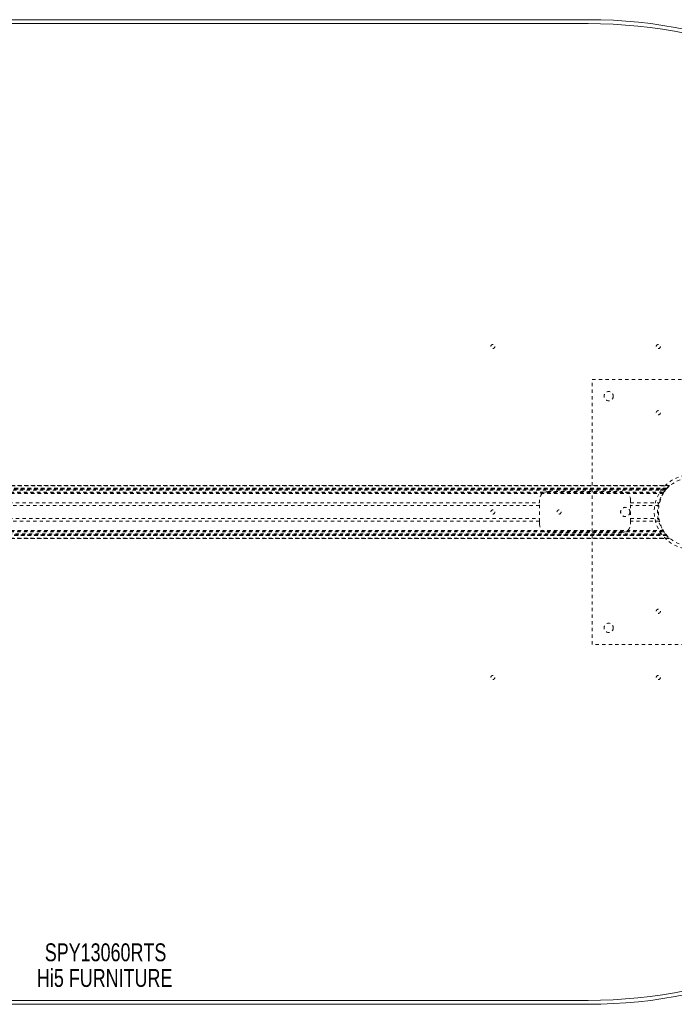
# Model space of a CAD drawing. Header units: inches. Extents: x 3.7 to 63.2, y 15.3 to 45.
# Tile 3 of 5: x 31.1 to 50.9, y 15.3 to 45. Entities that reach past the tile are written whole.
import ezdxf

# ---------------------------------------------------------------- set-up
doc = ezdxf.new("R2010")
doc.units = ezdxf.units.IN
doc.header["$MEASUREMENT"] = 0
doc.linetypes.add('SLD-Dashed', pattern=[0.075, 0.05, -0.025])
doc.linetypes.add('SLD-Solid', pattern=[0])
doc.layers.add('HI5-SYMBOLTEXT', color=5, linetype='SLD-Solid')
doc.styles.add('SLDTEXTSTYLE0', font='TXT', dxfattribs={"width": 0.75})

# ---------------------------------------------------------------- blocks, each defined once
blk = doc.blocks.new('SW_NOTE_0')
at = {"layer": 'HI5-SYMBOLTEXT', "color": 0, "char_height": 0.54, "attachment_point": 1, "style": 'SLDTEXTSTYLE0'}
for s, insert in [('SPY13060RTS', (0, 0.696)), ('Hi5 FURNITURE', (-0.237, -0.08))]:
    blk.add_mtext(s, dxfattribs=dict(at, insert=insert))

msp = doc.modelspace()

# ---------------------------------------------------------------- linework, layer by layer
at = {"color": 7, "linetype": 'SLD-Solid', "lineweight": 15}
for p, q in [((18.563, 45.029), (48.313, 45.029)), ((18.563, 44.911), (48.313, 44.911)), ((48.313, 44.911), (18.563, 44.911)), ((48.313, 15.397), (18.563, 15.397)), ((18.563, 15.397), (48.313, 15.397)), ((48.313, 15.279), (18.563, 15.279))]:
    msp.add_line(p, q, dxfattribs=at)
at = {"color": 7, "linetype": 'SLD-Dashed', "lineweight": 0}
for p, q in [((48.438, 34.154), (54.438, 34.154)), ((48.438, 26.154), (48.438, 34.154)), ((50.778, 30.959), (16.097, 30.959)), ((16.098, 30.959), (50.777, 30.959)), ((50.776, 30.959), (16.099, 30.959)), ((16.111, 30.947), (50.765, 30.947)), ((16.181, 30.869), (50.694, 30.869)), ((50.694, 30.869), (16.181, 30.869)), ((50.69, 30.864), (16.185, 30.864)), ((16.188, 30.86), (50.687, 30.86)), ((50.687, 30.86), (16.188, 30.86)), ((50.683, 30.855), (16.192, 30.855)), ((16.2, 30.845), (50.675, 30.845)), ((16.201, 30.844), (50.674, 30.844)), ((50.673, 30.842), (16.202, 30.842)), ((50.671, 30.84), (16.204, 30.84)), ((50.649, 30.81), (16.226, 30.81)), ((16.265, 30.752), (50.61, 30.752)), ((16.281, 30.727), (50.594, 30.727)), ((16.291, 30.709), (50.584, 30.709)), ((47.098, 30.769), (49.348, 30.769)), ((50.676, 30.846), (50.674, 30.844)), ((50.69, 30.864), (50.684, 30.857)), ((50.69, 30.864), (50.694, 30.869)), ((20.028, 30.435), (46.848, 30.435)), ((46.848, 30.351), (20.028, 30.351)), ((46.848, 30.435), (46.848, 30.519)), ((46.848, 29.872), (46.848, 30.435)), ((49.598, 30.519), (49.598, 30.435)), ((49.598, 30.435), (50.473, 30.435)), ((49.598, 29.872), (49.598, 30.435)), ((50.455, 30.351), (49.598, 30.351)), ((50.487, 30.483), (50.473, 30.435)), ((20.028, 29.956), (46.848, 29.956)), ((46.848, 29.872), (20.028, 29.872)), ((46.848, 29.789), (46.848, 29.872)), ((49.598, 29.956), (50.455, 29.956)), ((50.473, 29.872), (49.598, 29.872)), ((49.598, 29.872), (49.598, 29.789)), ((50.473, 29.872), (50.479, 29.852)), ((50.678, 29.459), (16.197, 29.459)), ((50.674, 29.463), (16.201, 29.463)), ((16.202, 29.465), (50.673, 29.465)), ((16.204, 29.467), (50.671, 29.467)), ((16.221, 29.49), (50.654, 29.49)), ((16.265, 29.555), (50.61, 29.555)), ((16.281, 29.581), (50.594, 29.581)), ((16.291, 29.598), (50.584, 29.598)), ((49.348, 29.539), (47.098, 29.539)), ((50.674, 29.463), (50.676, 29.462)), ((16.097, 29.349), (50.778, 29.349)), ((50.777, 29.349), (16.098, 29.349)), ((16.099, 29.349), (50.776, 29.349)), ((50.765, 29.361), (16.111, 29.361)), ((50.694, 29.439), (16.181, 29.439)), ((16.181, 29.439), (50.694, 29.439)), ((16.185, 29.443), (50.69, 29.443)), ((16.186, 29.445), (50.689, 29.445)), ((50.687, 29.447), (16.188, 29.447)), ((16.188, 29.447), (50.687, 29.447)), ((50.685, 29.449), (50.69, 29.443)), ((50.69, 29.443), (50.685, 29.449)), ((50.694, 29.439), (50.69, 29.443)), ((54.438, 26.154), (48.438, 26.154))]:
    msp.add_line(p, q, dxfattribs=at)
at = {"color": 7, "linetype": 'SLD-Dashed', "lineweight": 0, "flags": 128}
msp.add_lwpolyline([(50.69, 30.863), (50.693, 30.867), (50.694, 30.869), (50.694, 30.869)], dxfattribs=at)
at = {"color": 7, "linetype": 'SLD-Dashed', "lineweight": 0}
for centre, radius in [((45.438, 35.154), 0.0625), ((50.438, 35.154), 0.0625), ((48.938, 33.654), 0.14), ((50.438, 33.154), 0.0625), ((51.438, 30.154), 1.125), ((51.438, 30.154), 1.03), ((45.438, 30.154), 0.0625), ((47.438, 30.154), 0.0625), ((49.438, 30.154), 0.141), ((50.438, 27.154), 0.0625), ((48.938, 26.654), 0.14), ((45.438, 25.154), 0.0625), ((50.438, 25.154), 0.0625)]:
    msp.add_circle(centre, radius, dxfattribs=at)
at = {"color": 7, "linetype": 'SLD-Solid', "lineweight": 15}
for radius in [14.875, 14.757, 14.757]:
    msp.add_arc((48.313, 30.154), radius, 270, 90, dxfattribs=at)
at = {"color": 7, "linetype": 'SLD-Dashed', "lineweight": 0}
for centre, radius, start, end in [((51.538, 30.176), 1.092, 134.2378, 142.3841), ((47.098, 30.519), 0.25, 90, 180), ((49.348, 30.519), 0.25, 0, 90), ((51.563, 30.154), 1.125, 149.3835, 210.6165), ((51.563, 30.154), 1.125, 142.4057, 153.3055), ((51.566, 30.151), 1.129, 141.4617, 144.3249), ((51.569, 30.148), 1.134, 141.1139, 142.3999), ((47.098, 29.789), 0.25, 180, 270), ((49.348, 29.789), 0.25, 270, 0), ((51.563, 30.154), 1.125, 208.6002, 217.5943), ((51.558, 30.151), 1.12, 216.1683, 218.1345), ((51.592, 30.177), 1.163, 217.616, 218.8701), ((51.538, 30.132), 1.092, 217.617, 225.7602)]:
    msp.add_arc(centre, radius, start, end, dxfattribs=at)

# ---------------------------------------------------------------- block references
at = {"layer": 'HI5-SYMBOLTEXT', "color": 5}
msp.add_blockref('SW_NOTE_0', (31.902, 16.424), dxfattribs=at)

doc.saveas('drawing.dxf')
